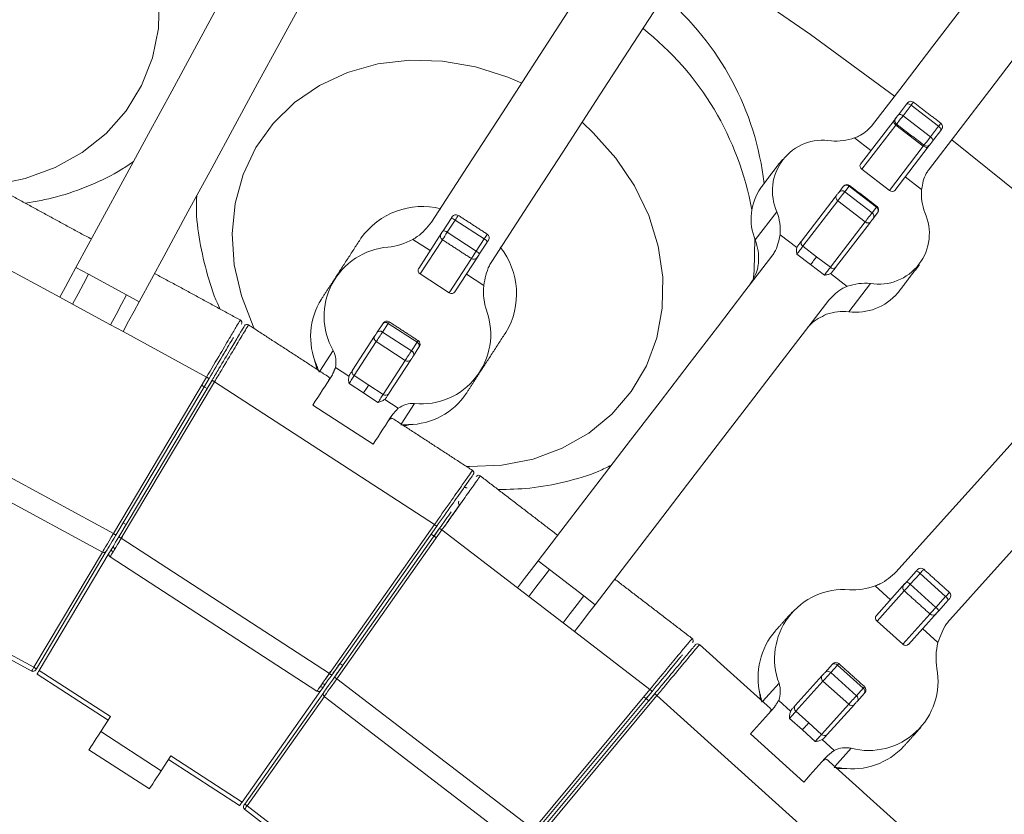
# Model space of a CAD drawing. Header units: millimetres. Extents: x 95 to 591, y 325 to 1119.
# Tile 48 of 55: x 473 to 508, y 586 to 614. Entities that reach past the tile are written whole.
import ezdxf

# ---------------------------------------------------------------- set-up
doc = ezdxf.new("R2010")
doc.units = ezdxf.units.MM

msp = doc.modelspace()

# ---------------------------------------------------------------- linework, layer by layer
at = {"color": 7, "linetype": 'Continuous', "lineweight": 15}
for p, q in [((503.986, 610.608), (504.267, 610.974)), ((504.429, 610.939), (504.148, 610.572)), ((504.429, 610.939), (505.381, 610.208)), ((504.148, 610.572), (505.1, 609.842)), ((502.668, 608.89), (503.836, 610.412)), ((503.901, 610.25), (502.722, 608.714)), ((503.901, 610.25), (504.853, 609.52)), ((505.1, 609.842), (505.381, 610.208)), ((505.457, 610.061), (505.176, 609.695)), ((502.463, 609.804), (503.033, 609.366)), ((503.674, 607.983), (504.853, 609.52)), ((505.026, 609.499), (503.858, 607.977)), ((502.722, 608.714), (503.674, 607.983)), ((502.274, 608.13), (502.125, 607.935)), ((502.274, 608.13), (503.226, 607.399)), ((504.794, 608.015), (504.223, 608.453)), ((500.617, 606.217), (501.828, 607.795)), ((501.925, 607.921), (502.074, 608.116)), ((502.125, 607.935), (503.077, 607.205)), ((501.883, 607.62), (500.672, 606.042)), ((501.883, 607.62), (502.835, 606.889)), ((499.016, 606.259), (499.77, 607.241)), ((503.077, 607.205), (503.226, 607.399)), ((503.264, 607.203), (503.115, 607.008)), ((488.17, 606.578), (488.448, 607.005)), ((488.592, 606.952), (488.314, 606.525)), ((488.592, 606.952), (489.598, 606.298)), ((501.624, 605.311), (502.835, 606.889)), ((503.018, 606.882), (501.807, 605.304)), ((487.323, 605.273), (488.132, 606.52)), ((488.314, 606.525), (489.321, 605.871)), ((499.88, 606.438), (500.459, 605.994)), ((487.12, 606.281), (487.723, 605.889)), ((488.148, 606.268), (487.377, 605.081)), ((489.321, 605.871), (489.598, 606.298)), ((489.706, 606.188), (489.428, 605.761)), ((471.955, 605.844), (474.856, 604.269)), ((489.39, 605.703), (489.438, 605.776)), ((500.939, 605.404), (500.463, 605.769)), ((500.672, 606.042), (501.148, 605.677)), ((488.383, 604.428), (489.154, 605.614)), ((489.39, 605.703), (488.581, 604.456)), ((501.415, 605.039), (500.939, 605.404)), ((501.148, 605.677), (501.624, 605.311)), ((475.419, 605.307), (475.859, 605.068)), ((475.859, 605.068), (477.177, 604.353)), ((487.377, 605.081), (488.383, 604.428)), ((489.584, 604.681), (488.981, 605.072)), ((502.211, 604.649), (501.632, 605.093)), ((503.015, 604.75), (502.262, 603.769)), ((474.856, 604.269), (475.295, 604.03)), ((475.295, 604.03), (476.613, 603.315)), ((477.616, 604.114), (477.177, 604.353)), ((485.881, 603.053), (486.075, 603.352)), ((486.261, 603.363), (486.067, 603.063)), ((486.261, 603.363), (487.267, 602.709)), ((477.053, 603.076), (476.613, 603.315)), ((477.053, 603.076), (479.954, 601.501)), ((486.067, 603.063), (487.073, 602.41)), ((485.028, 601.74), (485.794, 602.919)), ((485.849, 602.729), (485.083, 601.549)), ((485.849, 602.729), (486.856, 602.075)), ((487.073, 602.41), (487.267, 602.709)), ((483.887, 601.704), (484.352, 602.419)), ((487.333, 602.535), (487.139, 602.236)), ((486.089, 600.895), (486.856, 602.075)), ((487.052, 602.102), (486.286, 600.923)), ((484.433, 601.83), (484.902, 601.526)), ((476.719, 596.064), (479.954, 601.501)), ((480.04, 601.45), (476.805, 596.013)), ((476.908, 595.952), (480.145, 601.387)), ((480.231, 601.336), (476.994, 595.901)), ((480.04, 601.451), (479.87, 601.165)), ((479.976, 601.103), (480.144, 601.385)), ((480.231, 601.336), (487.868, 596.376)), ((485.083, 601.549), (485.586, 601.222)), ((485.407, 600.946), (484.904, 601.273)), ((485.91, 600.619), (485.407, 600.946)), ((485.586, 601.222), (486.089, 600.895)), ((486.611, 600.416), (486.142, 600.72)), ((483.645, 600.528), (485.741, 599.166)), ((487.182, 600.581), (486.718, 599.866)), ((469.157, 600.17), (476.719, 596.064)), ((468.821, 599.499), (476.339, 595.417)), ((476.901, 596.175), (476.845, 596.08)), ((477.059, 596.438), (477.162, 596.377)), ((484.22, 591.208), (487.868, 596.376)), ((487.95, 596.319), (484.301, 591.15)), ((484.399, 591.081), (488.05, 596.248)), ((488.132, 596.19), (484.481, 591.023)), ((487.949, 596.317), (487.759, 596.048)), ((487.859, 595.977), (488.051, 596.249)), ((488.132, 596.19), (490.751, 594.18)), ((476.948, 596.019), (477.004, 596.114)), ((476.994, 595.901), (484.22, 591.208)), ((487.759, 596.048), (487.941, 595.92)), ((473.957, 591.421), (476.335, 595.419)), ((476.472, 595.454), (474.043, 591.37)), ((476.472, 595.454), (474.043, 591.371)), ((474.145, 591.314), (476.575, 595.393)), ((476.606, 595.258), (483.79, 590.593)), ((491.47, 595.117), (491.867, 594.813)), ((491.867, 594.813), (493.057, 593.9)), ((504.263, 594.378), (504.604, 594.757)), ((504.738, 594.682), (504.397, 594.303)), ((504.738, 594.682), (505.629, 593.879)), ((490.751, 594.18), (491.148, 593.876)), ((503.179, 594.249), (503.713, 593.768)), ((503.221, 593.222), (504.216, 594.327)), ((504.397, 594.303), (505.289, 593.5)), ((491.148, 593.876), (492.338, 592.963)), ((493.453, 593.596), (493.057, 593.9)), ((504.192, 594.075), (503.245, 593.024)), ((505.289, 593.5), (505.629, 593.879)), ((505.718, 593.753), (505.377, 593.375)), ((504.137, 592.221), (505.084, 593.272)), ((505.331, 593.323), (504.336, 592.218)), ((471.46, 592.777), (473.957, 591.421)), ((492.734, 592.659), (492.338, 592.963)), ((503.245, 593.024), (504.137, 592.221)), ((505.362, 592.283), (504.828, 592.764)), ((471.389, 592.645), (473.883, 591.29)), ((492.734, 592.659), (495.353, 590.649)), ((474.043, 591.37), (474.017, 591.327)), ((484.587, 591.555), (484.685, 591.486)), ((501.45, 591.255), (501.689, 591.52)), ((501.874, 591.501), (501.635, 591.236)), ((501.919, 591.551), (501.874, 591.501)), ((501.874, 591.501), (502.766, 590.698)), ((474.069, 591.185), (476.537, 589.582)), ((474.069, 591.185), (476.537, 589.582)), ((474.145, 591.314), (476.618, 589.708)), ((484.41, 591.304), (484.347, 591.215)), ((484.444, 591.145), (484.508, 591.235)), ((500.402, 590.091), (501.343, 591.136)), ((501.635, 591.236), (502.527, 590.433)), ((484.481, 591.023), (491.308, 585.785)), ((499.27, 590.234), (499.84, 590.868)), ((501.368, 590.939), (500.427, 589.894)), ((501.368, 590.939), (502.26, 590.136)), ((502.527, 590.433), (502.766, 590.698)), ((483.926, 590.619), (481.188, 586.74)), ((481.281, 586.669), (484.024, 590.55)), ((481.282, 586.671), (484.024, 590.55)), ((484.047, 590.411), (481.363, 586.612)), ((484.044, 590.413), (490.831, 585.205)), ((491.308, 585.785), (495.353, 590.649)), ((495.43, 590.585), (491.385, 585.721)), ((491.477, 585.645), (495.524, 590.507)), ((495.601, 590.443), (491.554, 585.581)), ((495.141, 590.394), (495.313, 590.252)), ((495.431, 590.586), (495.218, 590.331)), ((495.313, 590.252), (495.523, 590.505)), ((495.601, 590.443), (502.369, 584.349)), ((502.804, 590.516), (502.565, 590.251)), ((499.829, 590.273), (500.244, 589.899)), ((501.319, 589.091), (502.26, 590.136)), ((502.458, 590.132), (501.517, 589.087)), ((476.28, 589.187), (476.618, 589.708)), ((500.427, 589.894), (500.873, 589.493)), ((500.652, 589.248), (500.206, 589.649)), ((500.873, 589.493), (501.319, 589.091)), ((476.28, 589.187), (478.377, 587.825)), ((498.846, 589.11), (500.704, 587.437)), ((501.098, 588.846), (500.652, 589.248)), ((501.758, 588.536), (501.343, 588.91)), ((475.871, 588.558), (477.968, 587.196)), ((478.715, 588.346), (478.377, 587.825)), ((478.715, 588.346), (481.188, 586.74)), ((502.349, 588.61), (501.778, 587.976)), ((478.633, 588.22), (481.101, 586.618)), ((478.633, 588.22), (481.101, 586.618)), ((481.252, 586.629), (481.281, 586.669)), ((481.363, 586.612), (483.616, 584.882)), ((481.273, 586.491), (483.525, 584.763))]:
    msp.add_line(p, q, dxfattribs=at)
at = {"color": 7, "linetype": 'Continuous', "lineweight": 15, "flags": 128}
for points in [[(474.549, 620.586), (474.99, 620.292), (475.901, 619.546), (476.69, 618.693), (477.338, 617.755), (477.831, 616.753), (478.157, 615.71), (478.309, 614.65), (478.282, 613.6), (478.077, 612.583), (477.699, 611.623), (477.158, 610.742), (476.465, 609.962), (475.637, 609.3), (474.694, 608.773), (473.656, 608.391), (472.55, 608.166), (472.453, 608.154)], [(487.769, 606.879), (489.024, 608.811), (490.234, 610.674), (491.397, 612.464), (492.51, 614.178), (493.57, 615.812), (494.576, 617.36), (495.524, 618.821), (496.413, 620.189)], [(503.051, 610.21), (504.148, 611.64), (505.18, 612.985), (506.144, 614.242), (507.039, 615.408), (507.862, 616.481), (508.612, 617.457), (509.286, 618.335), (509.883, 619.113)], [(498.51, 618.828), (497.621, 617.459), (496.673, 615.998), (495.667, 614.45), (494.606, 612.817), (493.493, 611.103), (492.33, 609.312), (491.12, 607.449), (489.866, 605.517)], [(511.866, 617.591), (511.269, 616.814), (510.595, 615.935), (509.846, 614.959), (509.023, 613.886), (508.128, 612.72), (507.163, 611.463), (506.131, 610.118), (505.034, 608.688)], [(475.419, 605.307), (476.274, 606.881), (477.113, 608.427), (477.936, 609.943), (478.743, 611.429), (479.532, 612.881), (480.302, 614.299), (481.052, 615.681), (481.782, 617.025)], [(496.821, 616.227), (500.934, 613.399), (503.854, 611.257)], [(483.979, 615.832), (483.249, 614.488), (482.499, 613.106), (481.729, 611.688), (480.94, 610.236), (480.133, 608.75), (479.31, 607.234), (478.471, 605.688), (477.616, 604.114)], [(481.619, 603.177), (481.576, 603.265), (481.163, 604.316), (480.918, 605.393), (480.847, 606.472), (480.951, 607.526), (481.228, 608.532), (481.671, 609.466), (482.271, 610.306), (483.012, 611.031), (483.879, 611.626), (484.849, 612.076), (485.902, 612.371), (487.011, 612.503), (488.151, 612.47), (489.295, 612.273), (490.417, 611.916), (490.904, 611.706)], [(504.267, 610.974), (504.279, 610.989), (504.288, 611.002), (504.295, 611.01), (504.299, 611.015), (504.3, 611.016)], [(504.267, 610.974), (504.278, 610.983), (504.293, 610.989), (504.311, 610.99), (504.332, 610.987), (504.356, 610.98), (504.38, 610.969), (504.405, 610.955), (504.429, 610.939)], [(504.51, 611.044), (504.508, 611.042), (504.499, 611.03), (504.482, 611.007), (504.458, 610.977), (504.429, 610.939)], [(503.836, 610.412), (503.869, 610.455), (503.896, 610.49), (503.916, 610.517), (503.93, 610.534), (503.935, 610.541), (503.935, 610.541)], [(503.897, 610.491), (503.897, 610.492), (503.903, 610.499), (503.914, 610.514), (503.93, 610.534), (503.948, 610.558), (503.968, 610.584), (503.986, 610.608)], [(504.148, 610.572), (504.102, 610.512), (504.053, 610.449), (504.007, 610.389), (503.968, 610.338), (503.94, 610.301), (503.926, 610.283), (503.924, 610.281)], [(503.986, 610.608), (503.997, 610.617), (504.012, 610.622), (504.03, 610.623), (504.051, 610.621), (504.075, 610.614), (504.099, 610.603), (504.124, 610.589), (504.148, 610.572)], [(493.001, 610.345), (493.39, 609.985), (494.173, 609.105), (494.819, 608.14), (495.313, 607.112), (495.643, 606.045), (495.802, 604.964), (495.785, 603.894), (495.594, 602.86), (495.233, 601.888), (494.71, 600.999), (494.037, 600.214), (493.231, 599.551), (492.31, 599.027), (491.295, 598.654), (490.211, 598.44), (489.083, 598.39), (488.986, 598.393)], [(503.836, 610.412), (503.828, 610.397), (503.824, 610.378), (503.826, 610.358), (503.833, 610.335), (503.844, 610.313), (503.859, 610.291), (503.879, 610.269), (503.901, 610.25)], [(503.924, 610.281), (503.921, 610.277), (503.901, 610.25)], [(505.381, 610.208), (505.41, 610.246), (505.434, 610.277), (505.451, 610.299), (505.46, 610.311), (505.462, 610.313)], [(505.381, 610.208), (505.404, 610.189), (505.423, 610.169), (505.44, 610.148), (505.453, 610.127), (505.461, 610.107), (505.465, 610.089), (505.463, 610.074), (505.457, 610.061)], [(504.877, 609.55), (504.878, 609.552), (504.892, 609.571), (504.92, 609.607), (504.959, 609.658), (505.006, 609.719), (505.054, 609.782), (505.1, 609.842)], [(505.1, 609.842), (505.123, 609.823), (505.142, 609.803), (505.159, 609.782), (505.172, 609.761), (505.18, 609.741), (505.184, 609.723), (505.182, 609.707), (505.176, 609.695)], [(505.49, 610.103), (505.489, 610.102), (505.485, 610.097), (505.478, 610.088), (505.469, 610.076), (505.457, 610.061)], [(504.853, 609.52), (504.873, 609.546), (504.877, 609.55)], [(504.853, 609.52), (504.877, 609.503), (504.903, 609.49), (504.928, 609.481), (504.953, 609.476), (504.976, 609.475), (504.996, 609.479), (505.013, 609.487), (505.026, 609.499)], [(505.125, 609.628), (505.125, 609.628), (505.12, 609.621), (505.106, 609.604), (505.086, 609.577), (505.059, 609.542), (505.026, 609.499)], [(505.176, 609.695), (505.158, 609.671), (505.138, 609.645), (505.12, 609.621), (505.104, 609.601), (505.093, 609.586), (505.087, 609.579), (505.087, 609.578)], [(505.838, 609.735), (508.908, 607.266), (512.459, 604.228)], [(502.074, 608.116), (502.081, 608.124), (502.081, 608.125)], [(502.292, 608.153), (502.29, 608.15), (502.274, 608.13)], [(501.828, 607.795), (501.839, 607.81), (501.852, 607.827), (501.866, 607.845), (501.88, 607.863), (501.894, 607.881), (501.906, 607.897), (501.917, 607.911), (501.925, 607.921)], [(502.125, 607.935), (502.104, 607.909), (502.078, 607.875), (502.047, 607.834), (502.013, 607.789), (501.977, 607.743), (501.943, 607.698), (501.91, 607.656), (501.883, 607.62)], [(488.697, 607.115), (488.695, 607.111), (488.686, 607.097), (488.67, 607.073), (488.648, 607.039), (488.622, 606.998), (488.592, 606.952)], [(502.835, 606.889), (502.862, 606.926), (502.895, 606.967), (502.929, 607.013), (502.965, 607.059), (502.999, 607.103), (503.03, 607.144), (503.056, 607.178), (503.077, 607.205)], [(503.226, 607.399), (503.242, 607.42), (503.244, 607.423)], [(503.272, 607.212), (503.271, 607.211), (503.264, 607.203)], [(488.448, 607.005), (488.46, 607.024), (488.47, 607.04), (488.479, 607.054), (488.485, 607.063), (488.489, 607.069), (488.49, 607.07)], [(503.115, 607.008), (503.107, 606.998), (503.096, 606.984), (503.084, 606.968), (503.07, 606.95), (503.056, 606.932), (503.042, 606.913), (503.029, 606.897), (503.018, 606.882)], [(488.103, 606.475), (488.105, 606.477), (488.111, 606.486), (488.121, 606.503), (488.136, 606.526), (488.153, 606.551), (488.17, 606.578)], [(488.132, 606.52), (488.154, 606.553), (488.169, 606.577), (488.178, 606.59), (488.18, 606.593)], [(488.314, 606.525), (488.271, 606.458), (488.229, 606.393), (488.192, 606.337), (488.165, 606.295), (488.15, 606.272), (488.148, 606.268)], [(489.598, 606.298), (489.628, 606.344), (489.655, 606.385), (489.677, 606.419), (489.692, 606.444), (489.702, 606.458), (489.704, 606.461)], [(503.914, 594.738), (505.455, 596.45), (506.942, 598.101), (508.37, 599.687), (509.738, 601.206), (511.041, 602.653), (512.276, 604.025), (513.441, 605.32), (514.534, 606.532)], [(489.748, 606.253), (489.747, 606.252), (489.743, 606.247), (489.737, 606.237), (489.728, 606.223), (489.718, 606.207), (489.706, 606.188)], [(498.999, 606.31), (498.981, 605.193), (498.946, 604.86)], [(500.482, 606.041), (500.501, 606.065), (500.519, 606.09), (500.537, 606.113), (500.555, 606.136), (500.572, 606.158), (500.588, 606.179), (500.603, 606.199), (500.617, 606.217)], [(487.687, 605.835), (487.687, 605.835), (487.689, 605.837)], [(489.154, 605.614), (489.157, 605.618), (489.172, 605.642), (489.199, 605.683), (489.235, 605.74), (489.277, 605.804), (489.321, 605.871)], [(489.428, 605.761), (489.411, 605.734), (489.394, 605.709), (489.379, 605.686), (489.369, 605.669), (489.363, 605.66), (489.361, 605.658)], [(500.672, 606.042), (500.649, 606.013), (500.624, 605.98), (500.597, 605.944), (500.568, 605.907), (500.54, 605.87), (500.512, 605.833), (500.486, 605.799), (500.463, 605.769)], [(491.47, 595.117), (492.56, 596.538), (493.631, 597.934), (494.681, 599.303), (495.71, 600.644), (496.717, 601.955), (497.699, 603.235), (498.656, 604.483), (499.587, 605.696)], [(501.148, 605.677), (501.126, 605.648), (501.1, 605.615), (501.073, 605.579), (501.044, 605.542), (501.016, 605.504), (500.988, 605.468), (500.962, 605.434), (500.939, 605.404)], [(474.856, 604.269), (475.052, 604.63), (475.242, 604.98), (475.419, 605.307)], [(475.859, 605.068), (475.681, 604.742), (475.491, 604.392), (475.295, 604.03)], [(501.415, 605.039), (501.438, 605.069), (501.464, 605.103), (501.492, 605.139), (501.52, 605.177), (501.549, 605.214), (501.576, 605.249), (501.602, 605.282), (501.624, 605.311)], [(501.807, 605.304), (501.793, 605.286), (501.778, 605.266), (501.762, 605.245), (501.745, 605.223), (501.727, 605.2), (501.709, 605.176), (501.691, 605.152), (501.672, 605.128)], [(488.947, 605.02), (488.945, 605.018), (488.945, 605.018)], [(516.391, 604.86), (515.299, 603.647), (514.134, 602.353), (512.899, 600.98), (511.596, 599.533), (510.228, 598.015), (508.799, 596.428), (507.313, 594.777), (505.772, 593.065)], [(477.177, 604.353), (476.999, 604.026), (476.81, 603.676), (476.613, 603.315)], [(477.616, 604.114), (477.439, 603.787), (477.249, 603.438), (477.053, 603.076)], [(501.57, 604.174), (500.639, 602.961), (499.682, 601.713), (498.7, 600.433), (497.694, 599.122), (496.665, 597.781), (495.614, 596.412), (494.543, 595.016), (493.453, 593.596)], [(486.075, 603.352), (486.085, 603.367), (486.09, 603.374), (486.09, 603.375)], [(486.297, 603.419), (486.297, 603.418), (486.285, 603.4), (486.261, 603.363)], [(485.794, 602.919), (485.802, 602.931), (485.811, 602.946), (485.823, 602.963), (485.835, 602.982), (485.848, 603.002), (485.86, 603.021), (485.871, 603.038), (485.881, 603.053)], [(486.067, 603.063), (486.042, 603.026), (486.014, 602.983), (485.983, 602.935), (485.952, 602.886), (485.921, 602.839), (485.892, 602.795), (485.868, 602.758), (485.849, 602.729)], [(487.267, 602.709), (487.291, 602.746), (487.303, 602.764), (487.304, 602.765)], [(486.856, 602.075), (486.874, 602.104), (486.899, 602.142), (486.927, 602.185), (486.958, 602.233), (486.99, 602.282), (487.021, 602.329), (487.049, 602.373), (487.073, 602.41)], [(487.139, 602.236), (487.129, 602.221), (487.118, 602.204), (487.106, 602.185), (487.093, 602.165), (487.081, 602.146), (487.069, 602.129), (487.06, 602.114), (487.052, 602.102)], [(484.927, 601.584), (484.942, 601.608), (484.957, 601.631), (484.971, 601.652), (484.985, 601.673), (484.997, 601.692), (485.008, 601.71), (485.019, 601.725), (485.028, 601.74)], [(480.04, 601.45), (480.038, 601.451), (480.033, 601.454), (480.025, 601.459), (480.014, 601.465), (480.001, 601.473), (479.987, 601.481), (479.97, 601.491), (479.954, 601.501)], [(480.145, 601.387), (480.147, 601.386), (480.152, 601.383), (480.16, 601.379), (480.17, 601.372), (480.183, 601.364), (480.198, 601.356), (480.214, 601.346), (480.231, 601.336)], [(483.645, 600.528), (483.73, 600.659), (483.815, 600.79), (483.9, 600.921), (483.985, 601.052), (484.07, 601.183), (484.155, 601.313), (484.24, 601.443), (484.324, 601.574)], [(485.083, 601.549), (485.068, 601.526), (485.05, 601.497), (485.028, 601.464), (485.004, 601.427), (484.979, 601.388), (484.953, 601.349), (484.928, 601.31), (484.904, 601.273)], [(479.784, 601.216), (479.891, 601.153), (479.976, 601.103)], [(485.407, 600.946), (485.431, 600.983), (485.456, 601.022), (485.482, 601.062), (485.507, 601.1), (485.531, 601.137), (485.553, 601.171), (485.571, 601.199), (485.586, 601.222)], [(485.91, 600.619), (485.934, 600.656), (485.959, 600.695), (485.985, 600.735), (486.01, 600.774), (486.034, 600.81), (486.056, 600.844), (486.075, 600.872), (486.089, 600.895)], [(486.286, 600.923), (486.277, 600.908), (486.266, 600.893), (486.255, 600.875), (486.243, 600.856), (486.229, 600.835), (486.215, 600.814), (486.2, 600.791), (486.185, 600.767)], [(486.421, 600.212), (486.336, 600.082), (486.252, 599.952), (486.167, 599.821), (486.082, 599.69), (485.997, 599.56), (485.912, 599.429), (485.827, 599.297), (485.741, 599.166)], [(476.97, 596.291), (476.963, 596.278), (476.953, 596.262), (476.942, 596.243), (476.929, 596.222), (476.915, 596.198), (476.901, 596.175)], [(477.085, 596.484), (477.061, 596.444), (477.039, 596.406), (477.017, 596.37), (476.998, 596.338), (476.982, 596.311), (476.97, 596.291)], [(477.004, 596.114), (477.018, 596.137), (477.032, 596.161), (477.045, 596.182), (477.056, 596.201), (477.066, 596.217), (477.073, 596.23)], [(477.073, 596.23), (477.086, 596.25), (477.101, 596.277), (477.12, 596.309), (477.142, 596.345), (477.161, 596.377)], [(487.868, 596.376), (487.884, 596.365), (487.9, 596.354), (487.914, 596.344), (487.926, 596.336), (487.936, 596.328), (487.944, 596.323), (487.949, 596.32), (487.95, 596.319)], [(488.132, 596.19), (488.116, 596.201), (488.101, 596.212), (488.087, 596.222), (488.074, 596.231), (488.064, 596.238), (488.057, 596.243), (488.052, 596.247), (488.05, 596.248)], [(476.339, 595.417), (476.346, 595.429), (476.368, 595.466), (476.403, 595.526), (476.45, 595.607), (476.508, 595.705), (476.573, 595.816), (476.645, 595.938), (476.719, 596.064)], [(476.805, 596.013), (476.74, 595.904), (476.678, 595.799), (476.62, 595.702), (476.57, 595.618), (476.528, 595.548), (476.498, 595.496), (476.479, 595.465), (476.472, 595.454)], [(476.575, 595.393), (476.58, 595.402), (476.595, 595.427), (476.62, 595.468), (476.653, 595.524), (476.694, 595.593), (476.741, 595.672), (476.794, 595.761), (476.85, 595.855), (476.908, 595.952)], [(476.994, 595.901), (476.926, 595.789), (476.861, 595.681), (476.8, 595.579), (476.745, 595.488), (476.697, 595.408), (476.658, 595.344), (476.63, 595.297), (476.612, 595.268), (476.606, 595.258)], [(476.805, 596.013), (476.803, 596.014), (476.798, 596.017), (476.79, 596.021), (476.78, 596.028), (476.767, 596.036), (476.752, 596.044), (476.736, 596.054), (476.719, 596.064)], [(476.872, 595.699), (476.944, 595.819), (477.034, 595.968)], [(476.908, 595.952), (476.909, 595.951), (476.914, 595.948), (476.922, 595.943), (476.933, 595.937), (476.946, 595.929), (476.961, 595.92), (476.977, 595.911), (476.994, 595.901)], [(476.71, 595.429), (476.695, 595.44), (476.68, 595.452), (476.668, 595.464), (476.658, 595.477), (476.652, 595.49), (476.648, 595.502), (476.648, 595.513), (476.652, 595.522)], [(476.776, 595.539), (476.76, 595.55), (476.746, 595.562), (476.734, 595.575), (476.724, 595.588), (476.718, 595.601), (476.714, 595.613), (476.714, 595.623), (476.718, 595.633)], [(490.751, 594.18), (491.001, 594.507), (491.243, 594.822), (491.47, 595.117)], [(491.867, 594.813), (491.64, 594.518), (491.398, 594.202), (491.148, 593.876)], [(504.604, 594.757), (504.618, 594.773), (504.631, 594.788), (504.642, 594.8), (504.65, 594.808), (504.654, 594.813), (504.655, 594.814)], [(504.867, 594.826), (504.865, 594.823), (504.853, 594.81), (504.834, 594.788), (504.807, 594.759), (504.774, 594.722), (504.738, 594.682)], [(504.181, 594.287), (504.182, 594.289), (504.189, 594.297), (504.203, 594.312), (504.221, 594.332), (504.241, 594.355), (504.263, 594.378)], [(504.397, 594.303), (504.343, 594.244), (504.292, 594.186), (504.247, 594.137), (504.213, 594.099), (504.195, 594.079), (504.192, 594.075)], [(504.216, 594.327), (504.243, 594.356), (504.262, 594.377), (504.272, 594.389), (504.275, 594.392)], [(493.057, 593.9), (492.83, 593.605), (492.588, 593.289), (492.338, 592.963)], [(505.629, 593.879), (505.666, 593.919), (505.699, 593.956), (505.726, 593.985), (505.745, 594.007), (505.756, 594.02), (505.759, 594.023)], [(505.77, 593.811), (505.769, 593.81), (505.765, 593.805), (505.757, 593.796), (505.746, 593.784), (505.733, 593.77), (505.718, 593.753)], [(493.453, 593.596), (493.227, 593.301), (492.985, 592.985), (492.734, 592.659)], [(503.669, 593.719), (503.67, 593.72), (503.671, 593.721)], [(505.084, 593.272), (505.087, 593.276), (505.105, 593.297), (505.139, 593.334), (505.183, 593.383), (505.235, 593.441), (505.289, 593.5)], [(505.377, 593.375), (505.356, 593.351), (505.335, 593.328), (505.317, 593.308), (505.304, 593.293), (505.297, 593.285), (505.295, 593.284)], [(505.39, 593.388), (505.387, 593.385), (505.377, 593.374), (505.358, 593.353), (505.331, 593.323)], [(504.786, 592.718), (504.784, 592.716), (504.784, 592.716)], [(473.883, 591.29), (473.885, 591.292), (473.888, 591.298), (473.893, 591.308), (473.901, 591.321), (473.91, 591.337), (473.92, 591.356), (473.932, 591.376), (473.944, 591.398), (473.957, 591.421)], [(473.957, 591.421), (473.974, 591.411), (473.99, 591.402), (474.005, 591.393), (474.018, 591.385), (474.028, 591.379), (474.036, 591.374), (474.041, 591.371), (474.043, 591.37)], [(484.488, 591.414), (484.479, 591.403), (484.469, 591.387), (484.456, 591.369), (484.441, 591.349), (484.426, 591.327), (484.41, 591.304)], [(484.587, 591.555), (484.565, 591.524), (484.541, 591.49), (484.52, 591.46), (484.502, 591.434), (484.488, 591.414)], [(484.585, 591.345), (484.599, 591.365), (484.617, 591.39), (484.639, 591.42), (484.663, 591.454), (484.685, 591.486)], [(501.689, 591.52), (501.701, 591.533), (501.706, 591.539), (501.707, 591.54)], [(474.149, 591.321), (474.136, 591.298), (474.122, 591.275), (474.109, 591.253), (474.098, 591.234), (474.088, 591.217), (474.079, 591.203), (474.073, 591.193), (474.07, 591.187), (474.069, 591.185)], [(474.145, 591.314), (474.132, 591.291), (474.119, 591.27), (474.107, 591.249), (474.096, 591.231), (474.086, 591.215), (474.079, 591.202), (474.073, 591.193), (474.07, 591.187), (474.069, 591.185)], [(483.79, 590.593), (483.797, 590.602), (483.816, 590.63), (483.848, 590.675), (483.891, 590.737), (483.944, 590.813), (484.005, 590.9), (484.073, 590.998), (484.145, 591.101), (484.22, 591.208)], [(484.301, 591.15), (484.236, 591.058), (484.173, 590.969), (484.114, 590.885), (484.06, 590.809), (484.014, 590.743), (483.977, 590.69), (483.949, 590.651), (483.932, 590.627), (483.926, 590.619)], [(484.024, 590.55), (484.031, 590.56), (484.052, 590.59), (484.087, 590.639), (484.134, 590.706), (484.19, 590.786), (484.255, 590.878), (484.326, 590.978), (484.399, 591.081)], [(484.265, 591.272), (484.165, 591.13), (484.085, 591.015)], [(484.22, 591.208), (484.236, 591.197), (484.251, 591.186), (484.265, 591.176), (484.278, 591.167), (484.288, 591.16), (484.295, 591.155), (484.3, 591.152), (484.301, 591.15)], [(484.481, 591.023), (484.465, 591.035), (484.449, 591.046), (484.435, 591.056), (484.423, 591.064), (484.413, 591.071), (484.405, 591.077), (484.401, 591.08), (484.399, 591.081)], [(484.508, 591.235), (484.524, 591.258), (484.539, 591.279), (484.554, 591.3), (484.566, 591.318), (484.577, 591.333), (484.585, 591.345)], [(501.343, 591.136), (501.353, 591.146), (501.365, 591.16), (501.379, 591.175), (501.394, 591.192), (501.409, 591.209), (501.425, 591.226), (501.438, 591.242), (501.45, 591.255)], [(501.635, 591.236), (501.605, 591.203), (501.571, 591.164), (501.533, 591.122), (501.494, 591.079), (501.456, 591.037), (501.421, 590.998), (501.391, 590.965), (501.368, 590.939)], [(484.013, 590.742), (484.006, 590.735), (483.996, 590.731), (483.984, 590.729), (483.969, 590.73), (483.954, 590.733), (483.937, 590.739), (483.92, 590.747), (483.904, 590.757)], [(484.087, 590.847), (484.08, 590.84), (484.07, 590.836), (484.058, 590.834), (484.044, 590.835), (484.028, 590.838), (484.011, 590.844), (483.995, 590.852), (483.978, 590.862)], [(484.481, 591.023), (484.396, 590.904), (484.314, 590.79), (484.238, 590.684), (484.172, 590.592), (484.118, 590.516), (484.078, 590.459), (484.053, 590.425), (484.044, 590.413)], [(502.766, 590.698), (502.795, 590.731), (502.81, 590.747), (502.81, 590.748)], [(495.43, 590.585), (495.428, 590.586), (495.424, 590.59), (495.417, 590.596), (495.407, 590.604), (495.396, 590.614), (495.383, 590.625), (495.368, 590.637), (495.353, 590.649)], [(495.524, 590.507), (495.526, 590.505), (495.53, 590.502), (495.537, 590.496), (495.547, 590.488), (495.559, 590.478), (495.572, 590.467), (495.586, 590.455), (495.601, 590.443)], [(502.26, 590.136), (502.283, 590.162), (502.313, 590.195), (502.348, 590.234), (502.386, 590.276), (502.425, 590.319), (502.463, 590.361), (502.497, 590.4), (502.527, 590.433)], [(498.846, 589.11), (498.951, 589.227), (499.056, 589.343), (499.16, 589.459), (499.265, 589.575), (499.369, 589.691), (499.473, 589.806), (499.577, 589.922), (499.681, 590.037)], [(500.278, 589.953), (500.297, 589.974), (500.315, 589.994), (500.333, 590.014), (500.349, 590.032), (500.364, 590.049), (500.378, 590.064), (500.391, 590.078), (500.402, 590.091)], [(502.565, 590.251), (502.553, 590.238), (502.539, 590.223), (502.524, 590.206), (502.509, 590.188), (502.493, 590.172), (502.479, 590.156), (502.467, 590.143), (502.458, 590.132)], [(500.427, 589.894), (500.408, 589.874), (500.386, 589.848), (500.359, 589.819), (500.33, 589.786), (500.299, 589.752), (500.267, 589.717), (500.236, 589.682), (500.206, 589.649)], [(500.652, 589.248), (500.682, 589.28), (500.713, 589.315), (500.745, 589.35), (500.776, 589.385), (500.805, 589.417), (500.832, 589.447), (500.854, 589.472), (500.873, 589.493)], [(475.871, 588.558), (475.879, 588.57), (475.903, 588.606), (475.94, 588.664), (475.991, 588.742), (476.053, 588.837), (476.124, 588.946), (476.2, 589.064), (476.28, 589.187)], [(501.098, 588.846), (501.128, 588.879), (501.159, 588.914), (501.19, 588.949), (501.221, 588.983), (501.251, 589.016), (501.277, 589.045), (501.3, 589.071), (501.319, 589.091)], [(501.517, 589.087), (501.506, 589.075), (501.493, 589.061), (501.479, 589.045), (501.464, 589.028), (501.447, 589.01), (501.43, 588.991), (501.412, 588.97), (501.393, 588.949)], [(501.539, 588.364), (501.435, 588.249), (501.331, 588.133), (501.227, 588.018), (501.123, 587.902), (501.018, 587.786), (500.914, 587.67), (500.809, 587.554), (500.704, 587.437)], [(478.377, 587.825), (478.297, 587.703), (478.22, 587.585), (478.15, 587.476), (478.088, 587.38), (478.037, 587.302), (477.999, 587.244), (477.976, 587.208), (477.968, 587.196)], [(481.101, 586.618), (481.103, 586.62), (481.107, 586.626), (481.114, 586.635), (481.123, 586.648), (481.134, 586.664), (481.147, 586.683), (481.162, 586.703), (481.177, 586.725), (481.193, 586.747)], [(481.101, 586.618), (481.103, 586.62), (481.107, 586.625), (481.113, 586.634), (481.122, 586.646), (481.132, 586.661), (481.145, 586.679), (481.158, 586.698), (481.173, 586.719), (481.188, 586.74)], [(481.363, 586.612), (481.347, 586.591), (481.332, 586.571), (481.318, 586.552), (481.305, 586.534), (481.294, 586.52), (481.285, 586.508), (481.278, 586.499), (481.274, 586.493), (481.273, 586.491)], [(481.281, 586.669), (481.283, 586.668), (481.287, 586.665), (481.295, 586.66), (481.305, 586.652), (481.317, 586.644), (481.331, 586.634), (481.347, 586.623), (481.363, 586.612)]]:
    msp.add_lwpolyline(points, dxfattribs=at)
at = {"color": 7, "linetype": 'Continuous', "lineweight": 15}
msp.add_circle((418.71, 498.241), 88.5, dxfattribs=at)
for centre, radius, start, end in [((489.388, 607.076), 10, 6.5965, 49.8192), ((488.716, 605.481), 10.339, 10.1487, 51.7543), ((504.419, 610.925), 0.15, 52.5, 142.5), ((504.016, 610.4), 0.15, 142.5, 232.5), ((505.371, 610.194), 0.15, 322.5, 52.5), ((501.369, 607.969), 1.758, 80.5139, 204.4859), ((501.825, 611.632), 1.937, 265.0809, 289.2322), ((504.968, 609.669), 0.15, 232.5, 322.5), ((502.181, 608.022), 0.142, 49.1682, 138.7185), ((502.2, 608.034), 0.15, 52.5, 142.5), ((500.78, 606.992), 1.91, 145.6075, 202.5861), ((501.948, 607.736), 0.134, 153.919, 240.5523), ((502.032, 607.828), 0.142, 49.1612, 138.7216), ((506.725, 607.872), 1.937, 175.7682, 199.9189), ((487.451, 604.813), 2.61, 75.6692, 144.7557), ((488.616, 606.989), 0.15, 57, 147), ((497.949, 606.581), 1.937, 355.7695, 19.9185), ((503.305, 606.484), 1.758, 260.5141, 24.4861), ((502.997, 607.087), 0.142, 326.2817, 55.8335), ((503.146, 607.282), 0.142, 326.2773, 55.833), ((503.153, 607.304), 0.15, 322.5, 52.5), ((488.457, 606.81), 0.195, 46.4983, 92.8575), ((502.93, 606.983), 0.134, 224.4534, 311.0748), ((488.229, 606.394), 0.15, 147, 237), ((488.18, 606.383), 0.195, 46.4982, 92.8557), ((489.622, 606.335), 0.15, 327, 57), ((486.042, 608.202), 2.203, 275.5798, 299.2832), ((489.524, 606.118), 0.195, 21.1365, 67.5088), ((497.175, 605.595), 1.957, 357.0525, 19.8356), ((500.738, 606.158), 0.134, 153.919, 240.5523), ((486.446, 603.609), 2.409, 94.5195, 209.5856), ((489.246, 605.691), 0.195, 21.1375, 67.5039), ((488.138, 604.388), 2.586, 328.8729, 38.7024), ((489.236, 605.74), 0.15, 237, 327), ((501.719, 605.405), 0.134, 224.4469, 311.0813), ((502.849, 602.821), 1.937, 85.0809, 109.231), ((491.777, 604.478), 2.203, 174.717, 198.4203), ((502.514, 605.662), 1.91, 262.4142, 319.3922), ((486.043, 602.894), 2.473, 148.0792, 203.1305), ((487.417, 602.978), 2.409, 264.414, 19.4807), ((502.097, 601.818), 1.957, 85.1644, 107.9472), ((481.079, 603.393), 0.1, 329.1301, 63.5866), ((486.173, 603.26), 0.135, 49.5587, 136.803), ((486.216, 603.293), 0.15, 57, 147), ((481.358, 603.228), 0.1, 54.1467, 149.3451), ((485.979, 602.961), 0.135, 49.561, 136.8007), ((485.918, 602.852), 0.141, 151.3994, 240.8117), ((487.209, 602.587), 0.135, 337.1976, 64.4404), ((487.222, 602.64), 0.15, 327, 57), ((483.561, 602.01), 0.89, 348.3295, 27.3766), ((487.015, 602.288), 0.135, 337.2, 64.438), ((473.062, 611.82), 17.026, 326.9522, 327.0427), ((481.472, 601.357), 2.353, 10.033, 18.0858), ((486.94, 602.188), 0.141, 233.1903, 322.599), ((485.152, 601.672), 0.141, 151.3994, 240.8117), ((486.174, 601.008), 0.141, 233.1903, 322.599), ((486.938, 602.302), 2.455, 270.6593, 326.1311), ((487.13, 599.693), 0.89, 86.6252, 125.6699), ((487.379, 597.545), 2.327, 95.8707, 104.0146), ((489.138, 598.175), 0.1, 324.6498, 59.0937), ((489.403, 597.988), 0.1, 49.6518, 144.8707), ((488.8, 597.136), 0.1, 144.8033, 233.8361), ((476.386, 595.505), 0.1, 241.5, 329.25), ((476.661, 595.342), 0.1, 149.2212, 237), ((504.767, 594.714), 0.15, 48, 138), ((504.583, 594.563), 0.195, 37.494, 83.8607), ((502.095, 591.715), 2.409, 85.5193, 200.5858), ((502.415, 596.315), 2.203, 266.58, 290.2834), ((504.292, 594.187), 0.15, 138, 228), ((504.242, 594.184), 0.195, 37.4914, 83.8682), ((505.527, 593.712), 0.195, 12.1434, 58.5007), ((505.659, 593.911), 0.15, 318, 48), ((505.186, 593.334), 0.195, 12.1408, 58.5034), ((505.184, 593.384), 0.15, 228, 318), ((496.761, 592.342), 0.1, 320.1228, 54.5896), ((501.585, 591.073), 2.472, 139.0775, 194.132), ((497.01, 592.135), 0.1, 45.1541, 140.34), ((507.497, 591.739), 2.203, 165.7174, 189.42), ((501.771, 591.413), 0.135, 40.5564, 127.8002), ((501.818, 591.439), 0.15, 48, 138), ((502.955, 590.941), 2.409, 255.4141, 10.4807), ((473.931, 591.378), 0.1, 241.5, 329.25), ((501.455, 591.05), 0.141, 142.4077, 231.8055), ((501.533, 591.148), 0.135, 40.5591, 127.8021), ((498.996, 590.587), 0.89, 339.3289, 18.3762), ((502.689, 590.587), 0.135, 328.194, 55.4459), ((502.71, 590.636), 0.15, 318, 48), ((483.845, 590.677), 0.1, 237, 324.7788), ((484.105, 590.492), 0.1, 144.75, 232.5), ((497.009, 590.285), 2.175, 0.7014, 9.415), ((502.451, 590.322), 0.135, 328.2, 55.4398), ((517.3, 577.482), 19.494, 137.9615, 138.0405), ((500.514, 590.005), 0.141, 142.4062, 231.8075), ((502.361, 590.235), 0.141, 224.188, 313.6003), ((501.42, 589.189), 0.141, 224.188, 313.6003), ((502.158, 587.74), 0.89, 77.624, 116.6709), ((502.376, 590.348), 2.455, 261.658, 317.1325), ((502.068, 585.58), 2.327, 86.8691, 95.0141), ((481.334, 586.571), 0.1, 144.75, 232.5)]:
    msp.add_arc(centre, radius, start, end, dxfattribs=at)
for centre, major_axis, ratio, start_param, end_param in [((502.787, 608.799), (0.119, -0.091), 0.715148, 3.141593, 4.712389), ((503.739, 608.068), (0.119, -0.091), 0.715148, 4.712389, 6.283185), ((487.448, 605.191), (0.126, -0.082), 0.875873, 3.141593, 4.712389), ((488.455, 604.538), (0.126, -0.082), 0.875873, 4.712389, 6.283185), ((503.333, 593.121), (0.111, -0.1), 0.875873, 3.141593, 4.712389), ((504.225, 592.319), (0.111, -0.1), 0.875873, 4.712389, 6.283185)]:
    msp.add_ellipse(centre, major_axis=major_axis, ratio=ratio, start_param=start_param, end_param=end_param, dxfattribs=at)
for points in [[(505.462, 610.313), (504.51, 611.044)], [(503.924, 610.281), (504.877, 609.55)], [(499.957, 609.053), (499.204, 608.071)], [(503.244, 607.423), (502.292, 608.153)], [(475.953, 606.29), (472.977, 607.906)], [(489.704, 606.461), (488.697, 607.115)], [(485.319, 606.319), (484.421, 604.936)], [(488.148, 606.268), (489.154, 605.614)], [(500.459, 605.994), (500.482, 606.041)], [(503.964, 604.419), (504.717, 605.4)], [(481.126, 603.481), (478.15, 605.097)], [(501.672, 605.128), (501.632, 605.093)], [(484.421, 604.936), (483.944, 604.202)], [(487.304, 602.765), (486.297, 603.419)], [(484.196, 601.504), (481.413, 603.311)], [(489.453, 601.668), (490.351, 603.052)], [(480.621, 602.427), (480.632, 602.445)], [(483.769, 601.923), (483.868, 601.674)], [(484.433, 601.83), (484.324, 601.574)], [(488.976, 600.934), (489.453, 601.668)], [(484.902, 601.526), (484.927, 601.584)], [(486.185, 600.767), (486.142, 600.72)], [(486.421, 600.212), (486.611, 600.416)], [(489.192, 598.259), (486.411, 600.065)], [(486.698, 599.836), (486.966, 599.847)], [(489.214, 598.109), (489.208, 598.101)], [(492.151, 596.005), (489.464, 598.067)], [(488.9, 597.664), (489.006, 597.655)], [(505.759, 594.023), (504.867, 594.826)], [(496.821, 592.422), (494.134, 594.483)], [(504.192, 594.075), (505.084, 593.272)], [(500.302, 593.343), (499.717, 592.692)], [(499.544, 589.988), (497.077, 592.208)], [(496.157, 591.459), (496.171, 591.476)], [(502.81, 590.748), (501.919, 591.551)], [(499.188, 590.469), (499.246, 590.208)], [(499.829, 590.273), (499.681, 590.037)], [(500.244, 589.899), (500.278, 589.953)], [(504.176, 588.678), (504.761, 589.328)], [(501.393, 588.949), (501.343, 588.91)], [(501.539, 588.364), (501.758, 588.536)], [(503.971, 586.002), (501.506, 588.221)], [(501.754, 587.949), (502.02, 587.919)]]:
    msp.add_open_spline(points, degree=1, dxfattribs=at)
for points, knots in [([(503.051, 610.21), (502.918, 610.077), (502.752, 609.91), (502.511, 609.822), (502.463, 609.804)], [0, 0, 0, 0, 0.7995, 1, 1, 1, 1]), ([(473.663, 607.534), (474.025, 607.599), (474.797, 607.738), (475.919, 608.146), (476.818, 608.566), (477.285, 608.895), (477.418, 608.989)], [0, 0, 0, 0, 0.269046, 0.575046, 0.879167, 1, 1, 1, 1]), ([(504.794, 608.015), (504.829, 608.214), (504.872, 608.463), (505.007, 608.65), (505.034, 608.688)], [0, 0, 0, 0, 0.799517, 1, 1, 1, 1]), ([(479.613, 607.791), (479.607, 607.657), (479.585, 607.129), (479.701, 606.202), (479.975, 605.038), (480.23, 604.251), (480.424, 603.874), (480.432, 603.858)], [0, 0, 0, 0, 0.100527, 0.394048, 0.689446, 0.986968, 1, 1, 1, 1]), ([(487.769, 606.879), (487.621, 606.695), (487.435, 606.465), (487.172, 606.312), (487.12, 606.281)], [0, 0, 0, 0, 0.799521, 1, 1, 1, 1]), ([(499.88, 606.438), (499.833, 606.223), (499.773, 605.954), (499.618, 605.739), (499.587, 605.696)], [0, 0, 0, 0, 0.799514, 1, 1, 1, 1]), ([(500.463, 605.769), (500.462, 605.77), (500.456, 605.81), (500.442, 605.888), (500.454, 605.959), (500.459, 605.994)], [0, 0, 0, 0, 0.008128, 0.5179, 1, 1, 1, 1]), ([(489.584, 604.681), (489.628, 604.92), (489.683, 605.219), (489.835, 605.467), (489.866, 605.517)], [0, 0, 0, 0, 0.799539, 1, 1, 1, 1]), ([(498.832, 604.712), (498.942, 604.896), (499.087, 605.136), (499.122, 605.426), (499.13, 605.494)], [0, 0, 0, 0, 0.763334, 1, 1, 1, 1]), ([(501.632, 605.093), (501.6, 605.079), (501.535, 605.05), (501.455, 605.043), (501.415, 605.039), (501.415, 605.039)], [0, 0, 0, 0, 0.482101, 0.991878, 1, 1, 1, 1]), ([(501.57, 604.174), (501.719, 604.328), (501.905, 604.52), (502.16, 604.628), (502.211, 604.649)], [0, 0, 0, 0, 0.799521, 1, 1, 1, 1]), ([(501.494, 603.68), (501.295, 603.583), (501.034, 603.455), (500.857, 603.241), (500.815, 603.19)], [0, 0, 0, 0, 0.763334, 1, 1, 1, 1]), ([(479.954, 601.501), (480.117, 601.777), (480.414, 602.277), (480.776, 602.887), (481, 603.266), (481.116, 603.463), (481.116, 603.462), (481.116, 603.462)], [0, 0, 0, 0, 0.296091, 0.536465, 0.728586, 0.891505, 1, 1, 1, 1]), ([(480.145, 601.387), (480.226, 601.523), (480.449, 601.898), (480.776, 602.446), (481.053, 602.911), (481.206, 603.168), (481.275, 603.284), (481.264, 603.266), (481.261, 603.261)], [0, 0, 0, 0, 0.1533031, 0.4255087, 0.6436054, 0.7980299, 0.9461005, 1, 1, 1, 1]), ([(481.401, 603.293), (481.404, 603.298), (481.416, 603.317), (481.341, 603.193), (481.179, 602.922), (480.888, 602.436), (480.588, 601.933), (480.357, 601.546), (480.273, 601.406), (480.231, 601.336)], [0, 0, 0, 0, 0.05598, 0.206634, 0.362362, 0.579863, 0.848874, 0.924564, 1, 1, 1, 1]), ([(480.887, 602.874), (480.871, 602.848), (480.772, 602.681), (480.479, 602.188), (480.196, 601.713), (480.04, 601.45)], [0, 0, 0, 0, 0.0749517, 0.4879398, 1, 1, 1, 1]), ([(480.469, 602.172), (480.504, 602.23), (480.587, 602.37), (480.627, 602.438), (480.631, 602.444), (480.632, 602.445)], [0, 0, 0, 0, 0.350129, 0.845416, 1, 1, 1, 1]), ([(484.196, 601.377), (484.216, 601.434), (484.239, 601.498), (484.196, 601.498), (484.192, 601.498)], [0, 0, 0, 0, 0.905595, 1, 1, 1, 1]), ([(484.904, 601.273), (484.904, 601.273), (484.897, 601.318), (484.883, 601.403), (484.896, 601.486), (484.902, 601.526)], [0, 0, 0, 0, 0.008065, 0.517883, 1, 1, 1, 1]), ([(486.142, 600.72), (486.108, 600.698), (486.038, 600.653), (485.954, 600.632), (485.911, 600.619), (485.91, 600.619)], [0, 0, 0, 0, 0.48212, 0.991937, 1, 1, 1, 1]), ([(486.401, 600.05), (486.389, 600.062), (486.362, 600.092), (486.318, 600.043), (486.293, 600.015)], [0, 0, 0, 0, 0.424066, 1, 1, 1, 1]), ([(487.868, 596.376), (488.053, 596.639), (488.388, 597.114), (488.796, 597.694), (489.049, 598.055), (489.181, 598.242), (489.18, 598.241), (489.18, 598.241)], [0, 0, 0, 0, 0.296077, 0.536461, 0.728583, 0.891504, 1, 1, 1, 1]), ([(490.084, 597.591), (490.451, 597.599), (491.236, 597.616), (492.408, 597.844), (493.362, 598.118), (493.874, 598.37), (494.02, 598.441)], [0, 0, 0, 0, 0.269048, 0.575044, 0.879167, 1, 1, 1, 1]), ([(489.451, 598.049), (489.454, 598.054), (489.467, 598.073), (489.384, 597.955), (489.201, 597.698), (488.873, 597.235), (488.534, 596.757), (488.274, 596.39), (488.179, 596.256), (488.132, 596.19)], [0, 0, 0, 0, 0.055456, 0.206208, 0.362016, 0.579619, 0.848781, 0.924515, 1, 1, 1, 1]), ([(489.208, 598.101), (489.208, 598.101), (489.208, 598.101), (489.1, 597.948), (488.969, 597.761), (488.906, 597.672)], [0, 0, 0, 0, 0.2580743, 0.6447473, 1, 1, 1, 1]), ([(488.906, 597.672), (488.888, 597.648), (488.776, 597.489), (488.445, 597.02), (488.127, 596.569), (487.95, 596.319)], [0, 0, 0, 0, 0.074953, 0.487957, 1, 1, 1, 1]), ([(488.719, 597.193), (488.719, 597.194), (488.719, 597.194), (488.714, 597.187), (488.713, 597.185)], [0, 0, 0, 0, 0.711908, 1, 1, 1, 1]), ([(488.219, 596.314), (488.331, 596.472), (488.478, 596.681), (488.636, 596.907), (488.701, 597.001), (488.73, 597.042), (488.735, 597.049), (488.736, 597.051)], [0, 0, 0, 0, 0.526889, 0.693919, 0.851501, 0.954615, 1, 1, 1, 1]), ([(488.051, 596.249), (488.121, 596.348), (488.266, 596.553), (488.388, 596.726), (488.451, 596.815)], [0, 0, 0, 0, 0.4853826, 1, 1, 1, 1]), ([(503.914, 594.738), (503.738, 594.58), (503.519, 594.381), (503.235, 594.271), (503.179, 594.249)], [0, 0, 0, 0, 0.799517, 1, 1, 1, 1]), ([(505.362, 592.283), (505.443, 592.512), (505.544, 592.799), (505.734, 593.021), (505.772, 593.065)], [0, 0, 0, 0, 0.799539, 1, 1, 1, 1]), ([(495.353, 590.649), (495.558, 590.896), (495.929, 591.344), (496.382, 591.89), (496.663, 592.229), (496.809, 592.405), (496.808, 592.404), (496.808, 592.404)], [0, 0, 0, 0, 0.295939, 0.536187, 0.72821, 0.891045, 1, 1, 1, 1]), ([(495.524, 590.507), (495.625, 590.628), (495.905, 590.964), (496.313, 591.454), (496.659, 591.87), (496.85, 592.099), (496.937, 592.203), (496.924, 592.187), (496.92, 592.183)], [0, 0, 0, 0, 0.1533009, 0.4255092, 0.6436039, 0.7980295, 0.9461004, 1, 1, 1, 1]), ([(497.063, 592.192), (497.067, 592.197), (497.081, 592.214), (496.988, 592.103), (496.786, 591.861), (496.423, 591.426), (496.047, 590.976), (495.758, 590.631), (495.654, 590.505), (495.601, 590.443)], [0, 0, 0, 0, 0.055475, 0.20621, 0.362021, 0.579638, 0.848792, 0.924526, 1, 1, 1, 1]), ([(496.489, 591.859), (496.47, 591.836), (496.346, 591.687), (495.979, 591.245), (495.626, 590.82), (495.43, 590.585)], [0, 0, 0, 0, 0.074953, 0.487939, 1, 1, 1, 1]), ([(495.967, 591.231), (496.011, 591.283), (496.115, 591.408), (496.165, 591.469), (496.169, 591.474), (496.171, 591.476)], [0, 0, 0, 0, 0.350125, 0.845416, 1, 1, 1, 1]), ([(499.524, 589.863), (499.553, 589.916), (499.585, 589.976), (499.543, 589.982), (499.539, 589.983)], [0, 0, 0, 0, 0.905595, 1, 1, 1, 1]), ([(500.206, 589.649), (500.206, 589.65), (500.207, 589.695), (500.206, 589.781), (500.232, 589.861), (500.244, 589.899)], [0, 0, 0, 0, 0.008069, 0.517899, 1, 1, 1, 1]), ([(501.343, 588.91), (501.306, 588.893), (501.23, 588.86), (501.143, 588.852), (501.099, 588.846), (501.098, 588.846)], [0, 0, 0, 0, 0.482116, 0.99193, 1, 1, 1, 1]), ([(501.494, 588.207), (501.484, 588.221), (501.462, 588.255), (501.411, 588.213), (501.382, 588.19)], [0, 0, 0, 0, 0.424064, 1, 1, 1, 1])]:
    msp.add_open_spline(points, degree=3, knots=knots, dxfattribs=at)

doc.saveas('drawing.dxf')
